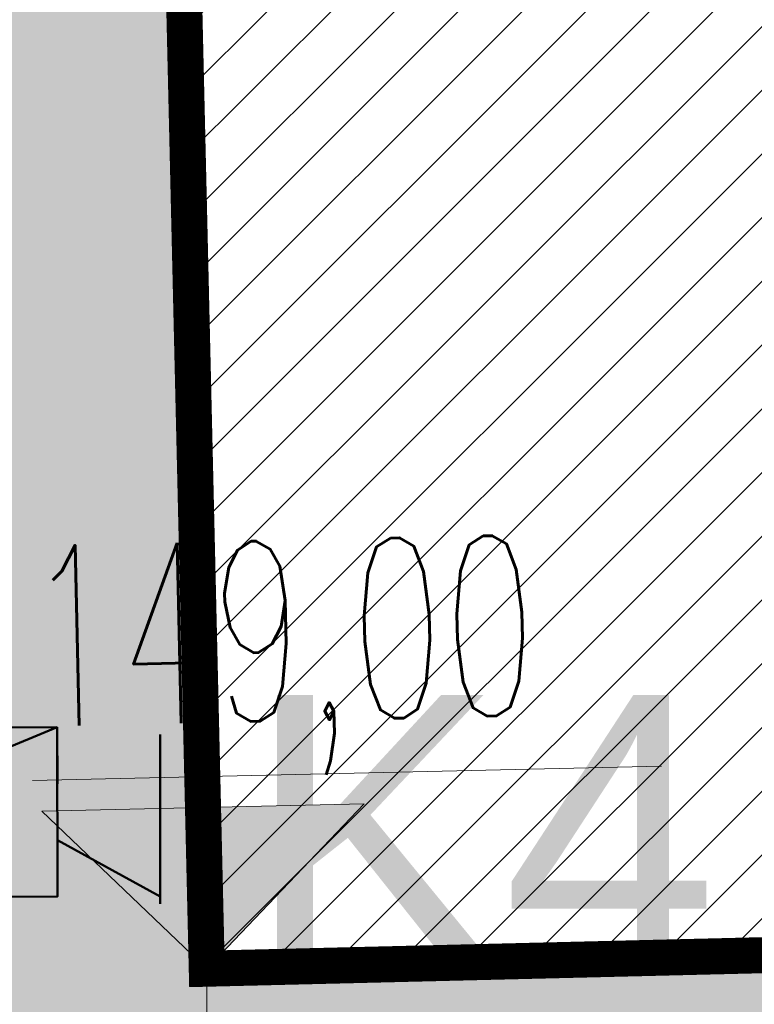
# Model space of a CAD drawing. Header units: metres. Extents: x 6438197 to 12957343, y 5629874 to 11322802.
# Tile 17 of 115: x 6444078 to 6444383, y 5640450 to 5640859. Entities that reach past the tile are written whole.
import ezdxf

# ---------------------------------------------------------------- set-up
doc = ezdxf.new("R2010")
doc.units = ezdxf.units.M
doc.header["$MEASUREMENT"] = 0
doc.header["$PDMODE"] = 3
for name, color, linetype, lineweight in [('_D_krawężnik 0-10', 240, 'Continuous', 15), ('_D_RZEDNE', 10, 'Continuous', 9), ('_D_SKARPA', 80, 'Continuous', 9), ('T_CCTV', 4, 'Continuous', 50), ('TEREN', 56, 'Continuous', 9), ('WYMIAROWANIE', 6, 'Continuous', 9), ('WYPELNIENIA', 204, 'Continuous', 5)]:
    doc.layers.add(name, color=color, linetype=linetype, lineweight=lineweight)
doc.styles.add('Arial', font='arial.ttf')
doc.styles.add('OPIS', font='arial.ttf', dxfattribs={"height": 13})
doc.styles.add('simplex', font='simplex.shx', dxfattribs={"width": 0.6})
doc.dimstyles.new('proart_1_500', dxfattribs={"dimtxt": 90, "dimasz": 50, "dimexe": 30, "dimexo": 10, "dimgap": 8, "dimtad": 1, "dimrnd": 1, "dimzin": 9, "dimtxsty": 'Arial', "dimblk": 'ARCHTICK', "dimcen": 0, "dimclrd": 1, "dimclre": 1, "dimclrt": 3, "dimazin": 0, "dimtfac": 1, "dimtmove": 0, "dimatfit": 3, "dimfxl": 0, "dimarcsym": 0})

# ---------------------------------------------------------------- blocks, each defined once
blk = doc.blocks.new('_rzedne')
at = {"layer": '_D_RZEDNE'}
blk.add_hatch(color=256, dxfattribs=at).paths.add_polyline_path([(-0.4472, 0.4474), (0, 0), (0.4472, 0.4474)])
for p, q in [((-0.4714, 0.5329), (1.2739, 0.5329)), ((-0.4472, 0.4474), (0, 0)), ((-0.4472, 0.4474), (0.4472, 0.4474)), ((0.4472, 0.4474), (0, 0))]:
    blk.add_line(p, q, dxfattribs=at)
at = {"layer": '_D_RZEDNE', "style": 'simplex', "width": 0.6}
for tag, p in [('136,70', (-0.4794, 1.3011)), ('136,60', (-0.4794, 0.6827))]:
    blk.add_attdef(tag, p, '', height=0.5, dxfattribs=at)
blk = doc.blocks.new('_ArchTick')
at = {"color": 0, "linetype": 'ByBlock', "const_width": 0.15}
blk.add_lwpolyline([(-0.5, -0.5), (0.5, 0.5)], dxfattribs=at)
blk = doc.blocks.new('*D48')
at = {"layer": 'Defpoints', "color": 0}
for p in [(6444126.49, 5641766.36), (6447268.94, 5640537.6), (6444156.98, 5640464.72)]:
    blk.add_point(p, dxfattribs=at)
at = {"layer": 'WYMIAROWANIE', "color": 1, "lineweight": -2}
for p, q in [((6444136.49, 5641766.59), (6447268.44, 5641839.94)), ((6447238.45, 5641839.24), (6447268.94, 5640537.6)), ((6444166.97, 5640464.95), (6447298.93, 5640538.3))]:
    blk.add_line(p, q, dxfattribs=at)
at = {"layer": 'WYMIAROWANIE', "color": 1, "lineweight": -2, "xscale": 50, "yscale": 50, "zscale": 50}
for p, rotation in [((6447238.45, 5641839.24), 91.34161343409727), ((6447268.94, 5640537.6), 271.3416134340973)]:
    blk.add_blockref('_ArchTick', p, dxfattribs=dict(at, rotation=rotation))
at = {"layer": 'WYMIAROWANIE', "color": 3, "insert": (6447307.66, 5641189.68), "char_height": 90, "attachment_point": 5, "rotation": 271.3416, "style": 'Arial'}
blk.add_mtext('1302', dxfattribs=at)
blk = doc.blocks.new('*D153')
at = {"layer": 'Defpoints', "color": 0}
for p in [(6447908.05, 5640555.8), (6443824.83, 5640469.06), (6443849.74, 5639304.43)]:
    blk.add_point(p, dxfattribs=at)
at = {"layer": 'WYMIAROWANIE', "color": 1, "lineweight": -2}
for p, q in [((6447908.27, 5640545.8), (6447933.6, 5639361.79)), ((6443825.04, 5640459.06), (6443850.38, 5639274.44)), ((6447932.96, 5639391.79), (6443849.74, 5639304.43))]:
    blk.add_line(p, q, dxfattribs=at)
at = {"layer": 'WYMIAROWANIE', "color": 1, "lineweight": -2, "xscale": 50, "yscale": 50, "zscale": 50}
for p, rotation in [((6447932.96, 5639391.79), 1.225547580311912), ((6443849.74, 5639304.43), 181.2255475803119)]:
    blk.add_blockref('_ArchTick', p, dxfattribs=dict(at, rotation=rotation))
at = {"layer": 'WYMIAROWANIE', "color": 3, "insert": (6445890.2, 5639402.05), "char_height": 90, "attachment_point": 5, "rotation": 1.2255, "style": 'Arial'}
blk.add_mtext('4084', dxfattribs=at)
blk = doc.blocks.new('zw$267A')
at = {"layer": 'T_CCTV'}
h = blk.add_hatch(color=256, dxfattribs=at)
h.paths.add_polyline_path([(45.77, -37.49), (45.82, -108), (-18.33, -108.03), (-18.38, -37.53)])
h.paths.add_polyline_path([(137.73, -37.44), (137.74, -60.96), (137.77, -107.94), (45.82, -108), (45.77, -37.49)])
h.paths.add_polyline_path([(-18.38, -37.53), (-18.33, -108.03), (-33.4, -108.04), (-33.35, -37.54)])
h = blk.add_hatch(color=256, dxfattribs=at)
h.paths.add_polyline_path([(180.49, -37.42), (180.53, -107.92), (157.01, -95), (156.98, -50.37)])
h.paths.add_polyline_path([(156.98, -50.37), (157.01, -95), (148.45, -90.3), (148.43, -55.08)])
h.paths.add_polyline_path([(148.43, -55.08), (148.45, -90.3), (137.75, -84.42), (137.74, -60.96)])
for p, q in [((-33.4, -108.04), (137.73, -37.44)), ((137.73, -37.44), (137.77, -107.94)), ((137.73, -37.44), (137.74, -60.96)), ((180.49, -40.47), (180.53, -110.97)), ((137.75, -84.42), (180.53, -107.92))]:
    blk.add_line(p, q, dxfattribs=at)
blk.add_lwpolyline([(137.73, -37.44), (-33.35, -37.54), (-33.4, -108.04), (137.77, -107.94)], close=True, dxfattribs=at)
at = {"layer": 'T_CCTV', "insert": (215.99, -24.01), "char_height": 114.96, "width": 331.4322, "attachment_point": 1, "style": 'OPIS'}
blk.add_mtext('K4', dxfattribs=at)

msp = doc.modelspace()

# ---------------------------------------------------------------- hatches: boundary and pattern name
at = {"layer": 'WYPELNIENIA'}
h = msp.add_hatch(dxfattribs=at)
h.set_pattern_fill('ANSI31', color=1, scale=150, style=0)
h.paths.add_polyline_path([(6444119.44, 5641764.935), (6444149.576, 5640463.283), (6447916.479, 5640557.322), (6447883.381, 5641844.854)])
h = msp.add_hatch(dxfattribs=at)
h.set_pattern_fill('AR-SAND', color=94, scale=50, style=0)
h.set_pattern_definition([(37.5, (-64710.525, 3655.756), (-3.1496679, 96.34118845), [0, -76, 0, -85, 0, -81.25]), (7.5, (-64710.53, 3655.76), (88.4888353, 141.1073033), [0, -41, 0, -68.5, 0, -26.25]), (327.5, (-64772.025, 3655.76), (155.56371654, 0.3742936), [0, -25, 0, -90, 0, -117.5]), (317.5, (-64772.03, 3655.76), (150.180993, 43.9986286), [0, -12.5, 0, -59, 0, -67.5])])
h.paths.add_polyline_path([(6443685.644, 5641823.067), (6443735.113, 5641819.25), (6444123.563, 5641789.283), (6444124.787, 5641773.084), (6444155.332, 5640467.937), (6444155.41, 5640464.613), (6447908.055, 5640555.765), (6454537.117, 5640704.477), (6454851.884, 5640712.355), (6454845.654, 5640962.121), (6457963.017, 5640721.63), (6458086.134, 5640712.132), (6455371.183, 5639736.702), (6454886.105, 5639418.802), (6451627.104, 5638296.563), (6448073.496, 5637076.851), (6446554.077, 5636573.751), (6443971.921, 5635901.606)])

# ---------------------------------------------------------------- linework, layer by layer
at = {"layer": '_D_krawężnik 0-10', "const_width": 15}
msp.add_lwpolyline([(6447908.054, 5640555.798), (6444155.409, 5640464.646), (6444124.786, 5641773.118), (6443320.798, 5652411.541)], dxfattribs=at)
at = {"layer": '_D_SKARPA'}
msp.add_line((6444155.369, 5640464.645), (6444155.369, 5639801.2), dxfattribs=at)

# ---------------------------------------------------------------- block references
at = {"layer": '_D_RZEDNE', "color": 7, "lineweight": 0}
ref = msp.add_blockref('_rzedne', (6444155.369, 5640464.645), dxfattribs=dict(at, xscale=150, yscale=150, zscale=100, rotation=1.303599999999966))
ref.add_attrib('136,60', '149,00', (6444081.153, 5640565.395), dxfattribs={"height": 75, "rotation": 1.3036, "style": 'simplex', "width": 0.6})
at = {"layer": 'TEREN'}
msp.add_blockref('zw$267A', (6443955.512, 5640602.573), dxfattribs=at)

# ---------------------------------------------------------------- dimensions: what is measured, and where the dimension line sits
at = {"layer": 'WYMIAROWANIE', "color": 1}
dim = msp.add_aligned_dim(p1=(6444126.492, 5641766.36), p2=(6444156.976, 5640464.716), distance=3112.813, dimstyle='proart_1_500', override={"dimblk": 'ArchTick'}, dxfattribs=at)
dim.commit()
dim.dimension.update_dxf_attribs({"geometry": '*D48', "text_midpoint": (6447307.661, 5641189.683)})
at = {"layer": 'WYMIAROWANIE'}
dim = msp.add_linear_dim(base=(6443849.743, 5639304.435), p1=(6447908.054, 5640555.798), p2=(6443824.828, 5640469.062), angle=1.22555, dimstyle='proart_1_500', override={"dimtmove": 1}, dxfattribs=at)
dim.commit()
dim.dimension.update_dxf_attribs({"geometry": '*D153', "text_midpoint": (6445890.195, 5639402.05)})

doc.saveas('drawing.dxf')
